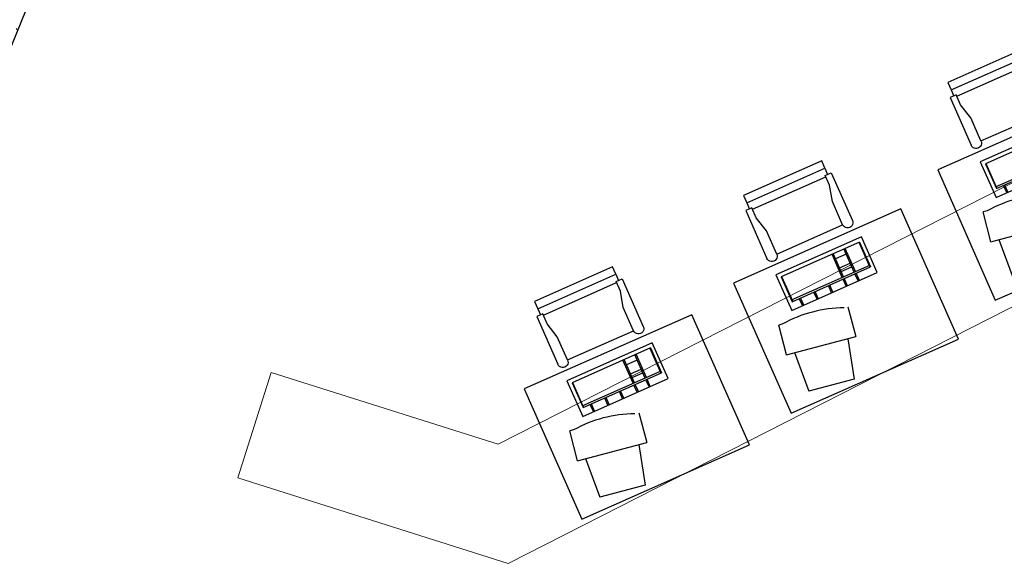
# Model space of a CAD drawing. Header units: inches. Extents: x 424 to 2043, y -237 to 445.
# Tile 43 of 256: x 633.04 to 637.49, y -121.51 to -119.04. Entities that reach past the tile are written whole.
import ezdxf

# ---------------------------------------------------------------- set-up
doc = ezdxf.new("R2010")
doc.units = ezdxf.units.IN
doc.header["$MEASUREMENT"] = 0
for name, color, linetype, lineweight in [('A-GENM', 13, 'Continuous', 9), ('A-WALL', 113, 'Continuous', 9), ('A-WALL-PATT', 111, 'Continuous', 25)]:
    doc.layers.add(name, color=color, linetype=linetype, lineweight=lineweight)
doc.layers.add('MOBLEMAN', color=1, linetype='Continuous')

# ---------------------------------------------------------------- blocks, each defined once
blk = doc.blocks.new('Generic Models 10 - Generic Models 10-184522-همکف')
at = {"layer": 'A-GENM'}
for p, q in [((-113.603, -4.4184), (-116.4416, -5.8647)), ((-116.3968, -6.4031), (-113.1892, -4.7687)), ((-117.4701, -5.5405), (-117.6204, -6.0174)), ((-116.4416, -5.8647), (-117.4701, -5.5405)), ((-117.6204, -6.0174), (-116.3968, -6.4031))]:
    blk.add_line(p, q, dxfattribs=at)
blk = doc.blocks.new('CHAIR3')
at = {"color": 0}
for p, q in [((-0.336, 0.02016), (-0.336, 0.45024)), ((-0.336, 0.45024), (-0.29568, 0.45024)), ((-0.29568, 0.45024), (-0.29568, 0.02016)), ((-0.29568, 0.45024), (-0.26208, 0.45024)), ((-0.26208, 0.4704), (0, 0.4704)), ((-0.26208, 0.4368), (-0.26208, 0.4704)), ((-0.20832, 0.4368), (-0.26208, 0.4368)), ((-0.25536, 0.4368), (-0.25536, 0.0336)), ((-0.12768, 0.41664), (-0.20832, 0.4368)), ((0, 0.41664), (-0.12768, 0.41664)), ((0, 0.41664), (0, 0.05376)), ((-0.12768, 0.05376), (-0.20832, 0.0336)), ((0, 0.05376), (-0.12768, 0.05376)), ((-0.29568, 0.02016), (-0.336, 0.02016)), ((-0.29568, 0.02016), (-0.26208, 0.02016)), ((-0.20832, 0.0336), (-0.26208, 0.0336)), ((-0.26208, 0.0336), (-0.26208, 0)), ((-0.26208, 0), (0, 0))]:
    blk.add_line(p, q, dxfattribs=at)
for centre in [(0, 0.44352), (0, 0.02688)]:
    blk.add_arc(centre, 0.02688, 270, 90, dxfattribs=at)
blk = doc.blocks.new('RAYANE 01')
at = {"layer": 'MOBLEMAN'}
for p, q in [((8.4608, 4.7715), (8.4575, 4.1272)), ((9.2898, 4.7673), (8.4608, 4.7715)), ((8.9169, 4.5649), (8.9658, 4.7444)), ((8.9658, 4.7444), (9.1758, 4.7092)), ((9.2865, 4.1229), (9.2898, 4.7673)), ((9.1634, 4.5235), (9.1758, 4.7092)), ((8.8574, 4.434), (8.8804, 4.571)), ((9.1999, 4.5174), (8.8804, 4.571)), ((9.1999, 4.5174), (9.177, 4.3804)), ((9.1587, 4.3835), (9.177, 4.3804)), ((8.6732, 4.3462), (8.6723, 4.17)), ((9.0962, 4.3441), (8.6732, 4.3462)), ((8.7613, 4.3458), (8.7611, 4.3105)), ((8.7675, 4.3458), (8.7673, 4.3105)), ((8.8204, 4.3455), (8.8202, 4.3102)), ((8.8265, 4.3455), (8.8263, 4.3102)), ((8.8926, 4.3451), (8.8924, 4.3099)), ((8.8988, 4.3451), (8.8986, 4.3098)), ((8.9649, 4.3447), (8.9647, 4.3095)), ((8.9711, 4.3447), (8.9709, 4.3095)), ((9.0371, 4.3444), (9.037, 4.3091)), ((9.0433, 4.3443), (9.0431, 4.3091)), ((9.0953, 4.1678), (9.0962, 4.3441)), ((8.69, 4.1875), (8.6906, 4.3109)), ((9.0784, 4.3089), (8.6906, 4.3109)), ((9.0783, 4.3001), (8.6906, 4.3021)), ((8.6926, 4.1875), (8.6933, 4.3109)), ((8.7611, 4.3017), (8.7605, 4.1872)), ((8.7673, 4.3017), (8.7667, 4.1871)), ((8.8201, 4.3014), (8.8195, 4.1869)), ((8.8263, 4.3014), (8.8257, 4.1868)), ((9.0751, 4.1855), (9.0757, 4.3089)), ((9.0777, 4.1855), (9.0784, 4.3089)), ((8.8199, 4.2574), (8.767, 4.2576)), ((8.82, 4.275), (8.7671, 4.2753)), ((8.7668, 4.2136), (8.8197, 4.2133)), ((8.6723, 4.17), (9.0953, 4.1678)), ((8.69, 4.1875), (9.0777, 4.1855)), ((8.4575, 4.1272), (9.2865, 4.1229))]:
    blk.add_line(p, q, dxfattribs=at)
blk.add_arc((9.1076, 4.9465), 0.5653, 245.7742, 275.1837, dxfattribs=at)
at = {"layer": 'MOBLEMAN', "xscale": -0.8999999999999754, "yscale": 0.9000000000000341, "zscale": 0.9, "rotation": 269.7045955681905}
blk.add_blockref('CHAIR3', (8.679, 4.0854), dxfattribs=at)

msp = doc.modelspace()

# ---------------------------------------------------------------- hatches: boundary and pattern name
at = {"layer": 'A-WALL-PATT', "lineweight": 9}
h = msp.add_hatch(dxfattribs=at)
h.set_pattern_fill('FP_2', color=256, angle=-0.0455, style=0, pattern_type=2)
h.set_pattern_definition([(44.95455, (751.64944, -115.18966), (-0.2119637, 0.21230025), []), (134.95455, (751.64944, -115.18966), (-0.21230025, -0.2119637), [])])
h.paths.add_polyline_path([(629.2761, -128.3521), (630.1525, -126.1879), (630.1432, -126.1841), (629.2667, -128.3486)], flags=0)
h.paths.add_polyline_path([(632.0292, -121.5534), (634.3938, -115.7141), (634.3846, -115.7103), (632.0199, -121.5497)], flags=0)

# ---------------------------------------------------------------- linework, layer by layer
at = {"layer": 'A-WALL', "lineweight": 25}
msp.add_line((632.0292, -121.5534), (634.3938, -115.7141), dxfattribs=at)

# ---------------------------------------------------------------- block references
at = {"layer": 'A-GENM', "rotation": 359.9545470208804}
msp.add_blockref('Generic Models 10 - Generic Models 10-184522-همکف', (751.6494, -115.1897), dxfattribs=at)
at = {"layer": 'MOBLEMAN', "lineweight": 50, "rotation": 204.185618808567}
for p in [(643.9747, -112.1555), (643.0498, -112.6668), (642.1032, -113.1461)]:
    msp.add_blockref('RAYANE 01', p, dxfattribs=at)

doc.saveas('drawing.dxf')
